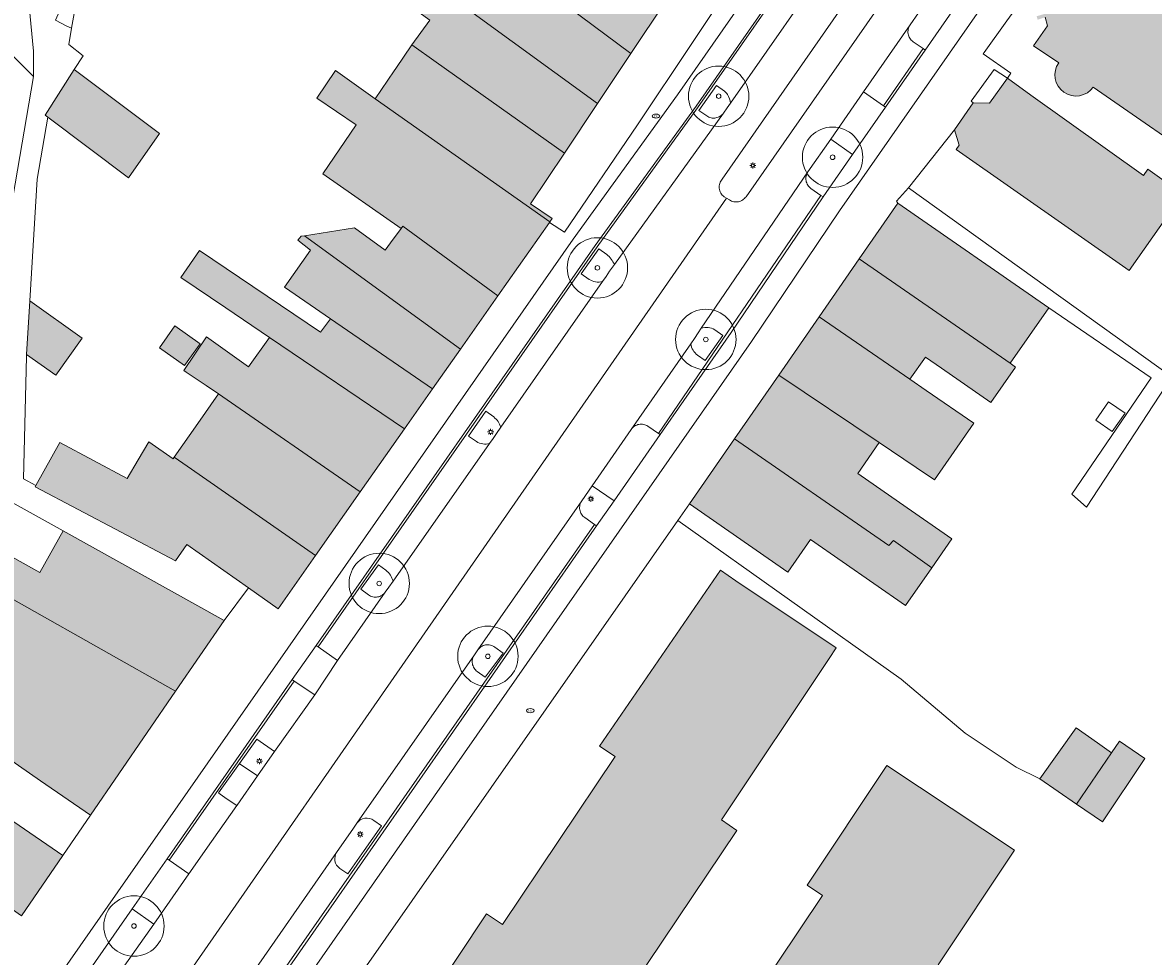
# Model space of a CAD drawing. Header units: metres. Extents: x 187482 to 189800, y 333582 to 335019.
# Tile 91 of 256: x 188172 to 188265, y 334151 to 334228. Entities that reach past the tile are written whole.
import ezdxf
from ezdxf.enums import TextEntityAlignment as Align

# ---------------------------------------------------------------- set-up
doc = ezdxf.new("R2010")
doc.units = ezdxf.units.M
doc.layers.get('0').update_dxf_attribs({"color": 252, "lineweight": 18})
for name, color, linetype, lineweight in [('B-WE-GR-BEPLANTING_CULTUUR_HEESTERS-GV', 252, 'Continuous', 18), ('B-WE-GR-BOOM-S', 252, 'Continuous', 18), ('B-WE-IE-MEUBILAIR-S', 252, 'Continuous', 18), ('B-WE-IE-TERREINAFSCHEIDING_KUNSTMATIG_HEKWERK-G', 252, 'IE-TERREINAFSCHEIDING_KUNSTMATIG-SO', 18), ('B-WE-IE-TERREINAFSCHEIDING_KUNSTMATIG_MUUR-G', 252, 'IE-TERREINAFSCHEIDING_KUNSTMATIG-SO', 18), ('B-WE-OG-BEBOUWING-GV', 252, 'Continuous', 18), ('B-WE-OG-TERREIN_ERF-GV', 252, 'Continuous', 18), ('B-WE-VH-GESLOTENVERHARDING_ASFALT-GV', 252, 'Continuous', 18), ('B-WE-VH-OPENVERHARDING_BETONELEMENT-GV', 252, 'Continuous', 18), ('B-WE-VH-OPENVERHARDING_BETONSTRAATSTEEN-GV', 252, 'Continuous', 18), ('B-WE-VH-OPENVERHARDING_STRAATBAKSTEEN-GV', 252, 'Continuous', 18)]:
    doc.layers.add(name, color=color, linetype=linetype, lineweight=lineweight)
doc.layers.add('B-WE-OG-BEBOUWING-V', color=7, linetype='Continuous', lineweight=18, true_color=0xf0f0f0)
doc.styles.add('NLCS-ISO', font='NLCS-ISO.ttf')
doc.linetypes.add('IE-TERREINAFSCHEIDING_KUNSTMATIG-SO', pattern='A,4,[82,NLCS.SHX,S=0.75,R=90,X=0,Y=0],4,-2', length=10)

# ---------------------------------------------------------------- blocks, each defined once
blk = doc.blocks.new('SIE-MEUBILAIR_PAAL_LICHTMAST-SO')
for points in [[(-0.62, 0), (-1, 0)], [(-0.71, 0.71), (-0.44, 0.44)], [(0, 1), (0, 0.62)], [(0.44, 0.44), (0.71, 0.71)], [(1, 0), (0.62, 0)], [(-0.71, -0.71), (-0.44, -0.44)], [(0, -0.62), (0, -1)], [(0.44, -0.44), (0.71, -0.71)]]:
    blk.add_lwpolyline(points)
blk.add_circle((0, 0), 0.5)
blk = doc.blocks.new('SIE-MEUBILAIR_PUT_BRANDKRAAN-SO')
blk.add_ellipse((0, 0), major_axis=(1.25, 0), ratio=0.54)
at = {"style": 'NLCS-ISO'}
blk.add_text('bk', height=0.75, dxfattribs=at).set_placement((0.03, 0), align=Align.MIDDLE_CENTER)
blk = doc.blocks.new('SGR-BOOM_GBKN-SO')
at = {"color": 0, "linetype": 'ByBlock', "lineweight": 18}
for radius in [2, 0.15]:
    blk.add_circle((0, 0), radius, dxfattribs=at)

msp = doc.modelspace()

# ---------------------------------------------------------------- hatches: boundary and pattern name
at = {"layer": 'B-WE-OG-BEBOUWING-V'}
h = msp.add_hatch(color=256, dxfattribs=at)
h.dxf.hatch_style = 1
h.paths.add_polyline_path([(188221.914, 334225.284), (188224.787, 334229.594), (188224.355, 334229.91), (188224.292, 334229.825), (188217.142, 334235.368), (188213.874, 334237.911), (188211.594, 334239.685), (188208.358, 334242.065), (188206.445, 334239.515), (188209.662, 334237.102), (188208.371, 334235.362)], flags=17)
h = msp.add_hatch(color=256, dxfattribs=at)
h.dxf.hatch_style = 1
h.paths.add_polyline_path([(188202.957, 334232.895), (188208.555, 334228.833), (188219.153, 334221.142), (188221.914, 334225.284), (188208.371, 334235.362), (188206.014, 334237.169)], flags=17)
h = msp.add_hatch(color=256, dxfattribs=at)
h.dxf.hatch_style = 1
h.paths.add_polyline_path([(188202.957, 334232.895), (188201.443, 334230.808), (188205.273, 334228.029), (188203.786, 334225.98), (188205.791, 334224.556), (188216.405, 334217.019), (188219.153, 334221.142), (188208.555, 334228.833)], flags=17)
h = msp.add_hatch(color=256, dxfattribs=at)
h.dxf.hatch_style = 1
h.paths.add_polyline_path([(188255.48, 334228.351), (188255.565, 334228.069), (188256.184, 334228.27), (188256.392, 334227.562), (188255.236, 334225.913), (188257.308, 334224.505), (188257.139, 334224.206), (188257.032, 334223.881), (188256.99, 334223.54), (188257.016, 334223.198), (188257.108, 334222.868), (188257.263, 334222.561), (188257.474, 334222.291), (188257.734, 334222.067), (188258.033, 334221.898), (188258.358, 334221.791), (188258.699, 334221.749), (188259.041, 334221.774), (188259.372, 334221.866), (188259.678, 334222.02), (188259.948, 334222.231), (188260.172, 334222.491), (188270.275, 334215.474), (188279.415, 334209.126), (188294.256, 334198.818), (188298.36, 334195.963), (188315.365, 334220.407), (188307.809, 334225.669), (188307.192, 334224.783), (188307.627, 334224.48), (188305.375, 334221.247), (188303.209, 334222.756), (188303.455, 334223.109), (188303.12, 334223.346), (188300.48, 334225.216), (188297.985, 334221.623), (188297.757, 334221.295), (188296.427, 334219.38), (188293.466, 334221.471), (188289.77, 334220.816), (188288.964, 334219.664), (188285.42, 334222.138), (188283.309, 334221.79), (188279.61, 334224.383), (188277.322, 334223.961), (188275.309, 334225.416), (188274.228, 334226.138), (188273.106, 334226.796), (188271.947, 334227.386), (188270.756, 334227.907), (188269.536, 334228.358), (188268.292, 334228.735), (188267.027, 334229.038), (188265.747, 334229.266), (188264.456, 334229.418), (188263.157, 334229.494), (188261.857, 334229.494), (188260.559, 334229.417), (188259.268, 334229.263), (188257.988, 334229.034), (188256.724, 334228.73)], flags=17)
edge = h.paths.add_edge_path(flags=16)
edge.add_arc((188291.333, 334222.511), 0.239, 90.74697, 133.94256)
edge.add_arc((188291.339, 334222.517), 0.239, 136.05744, 179.25303)
edge.add_arc((188291.339, 334222.523), 0.239, 180.74697, 223.94256)
edge.add_arc((188291.333, 334222.529), 0.239, 226.05744, 269.25303)
edge.add_arc((188291.327, 334222.529), 0.239, 270.74697, 313.94256)
edge.add_arc((188291.321, 334222.523), 0.239, 316.05744, 359.25303)
edge.add_arc((188291.321, 334222.517), 0.239, 0.74697, 43.94256)
edge.add_arc((188291.327, 334222.511), 0.239, 46.05744, 89.25303)
h = msp.add_hatch(color=256, dxfattribs=at)
h.dxf.hatch_style = 1
h.paths.add_polyline_path([(188216.405, 334217.019), (188205.791, 334224.556), (188203.786, 334225.98), (188202.45, 334224.023), (188202.324, 334223.838), (188200.746, 334221.527), (188215.193, 334211.329), (188215.381, 334211.605), (188213.607, 334212.821)], flags=17)
h = msp.add_hatch(color=256, dxfattribs=at)
h.dxf.hatch_style = 1
h.paths.add_polyline_path([(188175.837, 334223.953), (188173.437, 334220.164), (188173.652, 334220.003), (188180.328, 334214.987), (188182.891, 334218.653)], flags=17)
h = msp.add_hatch(color=256, dxfattribs=at)
h.dxf.hatch_style = 1
h.paths.add_polyline_path([(188202.89, 334210.771), (188203.045, 334210.98), (188210.899, 334205.212), (188215.162, 334211.284), (188215.193, 334211.329), (188200.746, 334221.527), (188197.451, 334223.853), (188195.91, 334221.582), (188199.171, 334219.368), (188196.421, 334215.319)], flags=17)
h = msp.add_hatch(color=256, dxfattribs=at)
h.dxf.hatch_style = 1
h.paths.add_polyline_path([(188250.221, 334221.182), (188248.692, 334218.951), (188249.071, 334217.672), (188248.82, 334217.313), (188263.14, 334207.302), (188267.583, 334213.628), (188264.695, 334215.699), (188264.324, 334215.169), (188255.004, 334221.835), (188253.063, 334223.224), (188251.588, 334221.162)], flags=17)
h = msp.add_hatch(color=256, dxfattribs=at)
h.dxf.hatch_style = 1
h.paths.add_polyline_path([(188256.504, 334204.221), (188244.004, 334212.883), (188240.801, 334208.261), (188253.295, 334199.628)], flags=17)
h = msp.add_hatch(color=256, dxfattribs=at)
h.dxf.hatch_style = 1
h.paths.add_polyline_path([(188207.795, 334200.791), (188210.899, 334205.212), (188203.045, 334210.98), (188202.89, 334210.771), (188202.018, 334209.591), (188201.573, 334208.994), (188199.039, 334210.828), (188194.891, 334210.186)], flags=17)
h = msp.add_hatch(color=256, dxfattribs=at)
h.dxf.hatch_style = 1
h.paths.add_polyline_path([(188197.049, 334203.31), (188205.492, 334197.509), (188207.795, 334200.791), (188194.891, 334210.186), (188194.614, 334210.143), (188194.345, 334209.81), (188195.384, 334208.99), (188193.256, 334205.936)], flags=17)
h = msp.add_hatch(color=256, dxfattribs=at)
h.dxf.hatch_style = 1
h.paths.add_polyline_path([(188203.165, 334194.195), (188205.492, 334197.509), (188197.049, 334203.31), (188196.21, 334202.192), (188186.204, 334208.971), (188184.678, 334206.72), (188188.392, 334204.204), (188191.998, 334201.761)], flags=17)
h = msp.add_hatch(color=256, dxfattribs=at)
h.dxf.hatch_style = 1
h.paths.add_polyline_path([(188237.485, 334203.476), (188245.003, 334198.301), (188246.29, 334200.143), (188247.623, 334199.216), (188251.698, 334196.381), (188253.746, 334199.316), (188253.295, 334199.628), (188240.801, 334208.261)], flags=17)
h = msp.add_hatch(color=256, dxfattribs=at)
h.dxf.hatch_style = 1
h.paths.add_polyline_path([(188171.908, 334200.357), (188174.318, 334198.637), (188176.51, 334201.709), (188172.174, 334204.803)], flags=17)
h = msp.add_hatch(color=256, dxfattribs=at)
h.dxf.hatch_style = 1
h.paths.add_polyline_path([(188245.003, 334198.301), (188237.485, 334203.476), (188234.143, 334198.653), (188242.454, 334193.064), (188245.515, 334191.005), (188247.028, 334189.988), (188250.289, 334194.662), (188246.34, 334197.38)], flags=17)
h = msp.add_hatch(color=256, dxfattribs=at)
h.dxf.hatch_style = 1
h.paths.add_polyline_path([(188182.899, 334200.917), (188184.978, 334199.443), (188186.259, 334201.251), (188184.18, 334202.725)], flags=17)
h = msp.add_hatch(color=256, dxfattribs=at)
h.dxf.hatch_style = 1
h.paths.add_polyline_path([(188199.515, 334188.994), (188203.165, 334194.195), (188191.998, 334201.761), (188190.267, 334199.338), (188186.784, 334201.826), (188184.901, 334199.042), (188185.113, 334198.899), (188186.751, 334197.794), (188187.776, 334197.086)], flags=17)
h = msp.add_hatch(color=256, dxfattribs=at)
h.dxf.hatch_style = 1
h.paths.add_polyline_path([(188230.476, 334193.361), (188243.247, 334184.54), (188243.651, 334184.955), (188246.813, 334182.708), (188248.475, 334185.097), (188244.137, 334188.111), (188240.676, 334190.516), (188242.454, 334193.064), (188234.143, 334198.653)], flags=17)
h = msp.add_hatch(color=256, dxfattribs=at)
h.dxf.hatch_style = 1
h.paths.add_polyline_path([(188184.125, 334191.858), (188185.554, 334190.863), (188195.811, 334183.719), (188199.515, 334188.994), (188187.776, 334197.086), (188186.066, 334194.637)], flags=17)
h = msp.add_hatch(color=256, dxfattribs=at)
h.dxf.hatch_style = 1
h.paths.add_polyline_path([(188174.665, 334193.064), (188172.681, 334189.502), (188172.624, 334189.4), (188179.717, 334185.638), (188184.236, 334183.265), (188185.153, 334184.616), (188190.254, 334181.035), (188192.714, 334179.307), (188195.811, 334183.719), (188185.554, 334190.863), (188184.125, 334191.858), (188184.022, 334191.711), (188182.024, 334193.137), (188181.143, 334191.642), (188180.23, 334190.091)], flags=17)
h = msp.add_hatch(color=256, dxfattribs=at)
h.dxf.hatch_style = 1
h.paths.add_polyline_path([(188246.813, 334182.708), (188243.651, 334184.955), (188243.247, 334184.54), (188230.476, 334193.361), (188226.75, 334187.985), (188234.884, 334182.349), (188236.764, 334185.049), (188244.636, 334179.579)], flags=17)
h = msp.add_hatch(color=256, dxfattribs=at)
h.dxf.hatch_style = 1
h.paths.add_polyline_path([(188165.747, 334182.914), (188184.233, 334172.489), (188188.253, 334178.342), (188174.925, 334185.754), (188173.001, 334182.296), (188167.199, 334185.524)], flags=17)
h = msp.add_hatch(color=256, dxfattribs=at)
h.dxf.hatch_style = 1
h.paths.add_polyline_path([(188184.233, 334172.489), (188165.747, 334182.914), (188165.546, 334182.552), (188168.589, 334180.86), (188162.644, 334172.296), (188173.065, 334165.06), (188177.186, 334162.229)], flags=17)
h = msp.add_hatch(color=256, dxfattribs=at)
h.dxf.hatch_style = 1
h.paths.add_polyline_path([(188237.551, 334135.148), (188238.814, 334134.317), (188248.61, 334148.981), (188247.321, 334149.836), (188253.663, 334159.31), (188245.786, 334164.536), (188243.078, 334166.333), (188236.484, 334156.42), (188237.775, 334155.562), (188228.418, 334141.603), (188227.128, 334142.462), (188217.636, 334128.204), (188210.27, 334133.224), (188219.567, 334147.179), (188220.854, 334146.315), (188230.684, 334160.964), (188229.396, 334161.828), (188238.303, 334175.185), (188238.897, 334176.075), (188230.579, 334181.628), (188229.313, 334182.504), (188219.309, 334167.938), (188220.62, 334167.075), (188211.291, 334153.176), (188209.973, 334154.041), (188200.186, 334139.345), (188201.431, 334138.527), (188198.277, 334133.806), (188208.032, 334127.221), (188205.036, 334122.732), (188205.169, 334122.643), (188208.648, 334120.316), (188208.681, 334120.294), (188208.815, 334120.204), (188210.621, 334122.859), (188216.78, 334123.982), (188219.445, 334122.206), (188228.003, 334116.504), (188228.671, 334117.512), (188229.354, 334118.542), (188228.95, 334120.633), (188228.216, 334121.115)], flags=17)
h = msp.add_hatch(color=256, dxfattribs=at)
h.dxf.hatch_style = 1
h.paths.add_polyline_path([(188258.767, 334169.442), (188255.754, 334165.216), (188258.774, 334163.133), (188261.671, 334167.372), (188260.512, 334168.198)], flags=17)
h = msp.add_hatch(color=256, dxfattribs=at)
h.dxf.hatch_style = 1
h.paths.add_polyline_path([(188264.438, 334166.903), (188262.333, 334168.341), (188261.671, 334167.372), (188258.774, 334163.133), (188260.928, 334161.661)], flags=17)
h = msp.add_hatch(color=256, dxfattribs=at)
h.dxf.hatch_style = 1
h.paths.add_polyline_path([(188171.493, 334153.898), (188174.908, 334158.882), (188166.768, 334164.459), (188164.606, 334165.94), (188162.532, 334162.913), (188159.636, 334164.897), (188159.924, 334165.317), (188156.657, 334167.555), (188155.165, 334165.377)], flags=17)

# ---------------------------------------------------------------- linework, layer by layer
at = {"layer": 'B-WE-GR-BEPLANTING_CULTUUR_HEESTERS-GV', "flags": 128}
for points in [[(188140.881, 334254.859), (188135.039, 334245.343), (188168.646, 334226.842), (188169.358, 334226.45), (188172.464, 334223.375), (188172.468, 334225.478), (188172.127, 334229.182), (188169.813, 334230.41), (188138.744, 334246.903), (188152.027, 334269.07), (188173.908, 334312.589)], [(188246.08, 334225.673), (188246.258, 334225.548), (188248.898, 334229.357), (188247.085, 334230.64), (188245.009, 334227.634)], [(188245.259, 334226.25), (188246.08, 334225.673)], [(188229.645, 334222.155), (188228.998, 334222.623), (188227.535, 334220.56), (188228.191, 334220.103)], [(188229.567, 334220.33), (188229.878, 334220.773), (188230.152, 334221.166)], [(188236.81, 334214.096), (188237.634, 334213.517), (188237.81, 334213.393), (188240.259, 334216.919), (188238.44, 334218.192), (188236.553, 334215.47)], [(188219.905, 334208.635), (188219.261, 334209.09), (188217.799, 334207.04), (188218.455, 334206.576)], [(188219.555, 334206.395), (188219.852, 334206.821), (188220.149, 334207.246), (188220.542, 334207.791)], [(188227.732, 334202.524), (188227.468, 334202.136), (188227.163, 334201.683), (188226.856, 334201.24)], [(188227.427, 334200.301), (188228.061, 334199.866), (188229.526, 334201.939), (188228.85, 334202.396)], [(188210.554, 334195.183), (188209.899, 334195.667), (188208.46, 334193.595), (188209.12, 334193.147)], [(188210.218, 334192.997), (188210.498, 334193.397), (188210.783, 334193.81), (188211.148, 334194.334)], [(188218.903, 334186.285), (188219.069, 334186.169), (188220.513, 334188.243), (188218.699, 334189.48), (188217.841, 334188.245)], [(188218.089, 334186.855), (188218.903, 334186.285)], [(188201.642, 334182.49), (188201.014, 334182.934), (188199.55, 334180.924), (188200.196, 334180.458)], [(188201.581, 334180.668), (188201.884, 334181.101), (188202.223, 334181.584)], [(188209.236, 334175.899), (188208.956, 334175.496)], [(188209.19, 334174.117), (188209.842, 334173.643), (188211.339, 334175.627), (188210.639, 334176.133)], [(188199.23, 334161.556), (188198.942, 334161.145), (188197.538, 334159.123)], [(188197.827, 334157.802), (188198.472, 334157.352), (188199.839, 334159.308), (188201.257, 334161.338)], [(188201.257, 334161.338), (188200.636, 334161.79)], [(188179.309, 334148.744), (188179.434, 334148.923), (188179.52, 334149.046), (188182.434, 334153.208), (188180.645, 334154.466), (188177.168, 334149.471)]]:
    msp.add_lwpolyline(points, dxfattribs=at)
at = {"layer": 'B-WE-GR-BEPLANTING_CULTUUR_HEESTERS-GV'}
for points in [[(188244.856, 334227.28, 0.09533), (188244.849, 334226.892)], [(188244.849, 334226.892, 0.097028), (188244.99, 334226.53)], [(188245.009, 334227.634, 0.097073), (188244.856, 334227.28)], [(188244.99, 334226.53, 0.096537), (188245.259, 334226.25)], [(188229.908, 334221.872, 0.095244), (188229.645, 334222.155)], [(188230.152, 334221.166, 0.083884), (188229.908, 334221.872)], [(188229.29, 334220.074, 0.095611), (188229.567, 334220.33)], [(188228.191, 334220.103, 0.100089), (188228.548, 334219.947)], [(188228.548, 334219.947, 0.097698), (188228.937, 334219.939)], [(188228.937, 334219.939, 0.093843), (188229.29, 334220.074)], [(188236.406, 334215.119, 0.094713), (188236.4, 334214.739)], [(188236.4, 334214.739, 0.097028), (188236.541, 334214.377)], [(188236.553, 334215.47, 0.093185), (188236.406, 334215.119)], [(188236.541, 334214.377, 0.098136), (188236.81, 334214.096)], [(188220.542, 334207.791, 0.130135), (188219.905, 334208.635)], [(188218.455, 334206.576, 0.216187), (188219.555, 334206.395)], [(188228.85, 334202.396, 0.23218), (188227.732, 334202.524)], [(188226.856, 334201.24, 0.199756), (188227.427, 334200.301)], [(188211.148, 334194.334, 0.141768), (188210.554, 334195.183)], [(188209.12, 334193.147, 0.221817), (188210.218, 334192.997)], [(188217.686, 334187.888, 0.097698), (188217.678, 334187.499)], [(188217.841, 334188.245, 0.097839), (188217.686, 334187.888)], [(188217.678, 334187.499, 0.098162), (188217.82, 334187.136)], [(188217.82, 334187.136, 0.101849), (188218.089, 334186.855)], [(188202.223, 334181.584, 0.176642), (188201.642, 334182.49)], [(188200.196, 334180.458, 0.097833), (188200.554, 334180.295)], [(188200.554, 334180.295, 0.10143), (188200.948, 334180.283)], [(188200.948, 334180.283, 0.101534), (188201.315, 334180.424)], [(188201.315, 334180.424, 0.090895), (188201.581, 334180.668)], [(188209.885, 334176.309, 0.09857), (188209.519, 334176.169)], [(188210.28, 334176.297, 0.101249), (188209.885, 334176.309)], [(188210.639, 334176.133, 0.100862), (188210.28, 334176.297)], [(188208.956, 334175.496, 0.095679), (188208.802, 334175.144)], [(188209.519, 334176.169, 0.04884), (188209.236, 334175.899)], [(188208.802, 334175.144, 0.098702), (188208.792, 334174.759)], [(188208.792, 334174.759, 0.095506), (188208.928, 334174.399)], [(188208.928, 334174.399, 0.099266), (188209.19, 334174.117)], [(188199.884, 334161.967, 0.200081), (188199.23, 334161.556)], [(188200.636, 334161.79, 0.200934), (188199.884, 334161.967)], [(188197.538, 334159.123, 0.155286), (188197.414, 334158.448)], [(188197.414, 334158.448, 0.199359), (188197.827, 334157.802)]]:
    msp.add_lwpolyline(points, format="xyb", dxfattribs=at)
at = {"layer": 'B-WE-GR-BEPLANTING_CULTUUR_HEESTERS-GV', "flags": 128}
for points in [[(188189.524, 334166.497), (188189.589, 334166.453), (188191.017, 334165.48), (188192.417, 334167.488), (188190.967, 334168.525)], [(188191.017, 334165.48), (188189.589, 334166.453), (188189.524, 334166.497), (188187.787, 334164.056), (188187.93, 334163.957), (188188.506, 334163.555), (188189.29, 334163.007), (188189.321, 334163.052)]]:
    msp.add_lwpolyline(points, close=True, dxfattribs=at)
at = {"layer": 'B-WE-IE-TERREINAFSCHEIDING_KUNSTMATIG_HEKWERK-G', "ltscale": 0.2, "flags": 128}
for points in [[(188172.464, 334223.375), (188169.358, 334226.45), (188168.646, 334226.842), (188135.039, 334245.343), (188140.881, 334254.859)], [(188225.783, 334186.601), (188244.284, 334173.485), (188249.555, 334169.019), (188253.783, 334166.2), (188255.754, 334165.216)]]:
    msp.add_lwpolyline(points, dxfattribs=at)
at = {"layer": 'B-WE-IE-TERREINAFSCHEIDING_KUNSTMATIG_MUUR-G', "ltscale": 0.2, "flags": 128}
for points in [[(188177.646, 334233.283), (188176.029, 334229.664), (188175.628, 334227.36)], [(188175.628, 334227.36), (188175.393, 334226.009)]]:
    msp.add_lwpolyline(points, dxfattribs=at)
at = {"layer": 'B-WE-OG-BEBOUWING-GV', "flags": 128}
for points in [[(188221.914, 334225.284), (188224.787, 334229.594), (188224.355, 334229.91), (188224.292, 334229.825), (188217.142, 334235.368), (188213.874, 334237.911), (188211.594, 334239.685), (188208.358, 334242.065), (188206.445, 334239.515), (188209.662, 334237.102), (188208.371, 334235.362)], [(188202.957, 334232.895), (188208.555, 334228.833), (188219.153, 334221.142), (188221.914, 334225.284), (188208.371, 334235.362), (188206.014, 334237.169)], [(188202.957, 334232.895), (188201.443, 334230.808), (188205.273, 334228.029), (188203.786, 334225.98), (188205.791, 334224.556), (188216.405, 334217.019), (188219.153, 334221.142), (188208.555, 334228.833)], [(188216.405, 334217.019), (188205.791, 334224.556), (188203.786, 334225.98), (188202.45, 334224.023), (188202.324, 334223.838), (188200.746, 334221.527), (188215.193, 334211.329), (188215.381, 334211.605), (188213.607, 334212.821)], [(188175.837, 334223.953), (188173.437, 334220.164), (188173.652, 334220.003), (188180.328, 334214.987), (188182.891, 334218.653)], [(188202.89, 334210.771), (188203.045, 334210.98), (188210.899, 334205.212), (188215.162, 334211.284), (188215.193, 334211.329), (188200.746, 334221.527), (188197.451, 334223.853), (188195.91, 334221.582), (188199.171, 334219.368), (188196.421, 334215.319)], [(188250.221, 334221.182), (188248.692, 334218.951), (188249.071, 334217.672), (188248.82, 334217.313), (188263.14, 334207.302), (188267.583, 334213.628), (188264.695, 334215.699), (188264.324, 334215.169), (188255.004, 334221.835), (188253.063, 334223.224), (188251.588, 334221.162)], [(188256.504, 334204.221), (188244.004, 334212.883), (188240.801, 334208.261), (188253.295, 334199.628)], [(188207.795, 334200.791), (188210.899, 334205.212), (188203.045, 334210.98), (188202.89, 334210.771), (188202.018, 334209.591), (188201.573, 334208.994), (188199.039, 334210.828), (188194.891, 334210.186)], [(188197.049, 334203.31), (188205.492, 334197.509), (188207.795, 334200.791), (188194.891, 334210.186), (188194.614, 334210.143), (188194.345, 334209.81), (188195.384, 334208.99), (188193.256, 334205.936)], [(188203.165, 334194.195), (188205.492, 334197.509), (188197.049, 334203.31), (188196.21, 334202.192), (188186.204, 334208.971), (188184.678, 334206.72), (188188.392, 334204.204), (188191.998, 334201.761)], [(188237.485, 334203.476), (188245.003, 334198.301), (188246.29, 334200.143), (188247.623, 334199.216), (188251.698, 334196.381), (188253.746, 334199.316), (188253.295, 334199.628), (188240.801, 334208.261)], [(188171.908, 334200.357), (188174.318, 334198.637), (188176.51, 334201.709), (188172.174, 334204.803)], [(188245.003, 334198.301), (188237.485, 334203.476), (188234.143, 334198.653), (188242.454, 334193.064), (188245.515, 334191.005), (188247.028, 334189.988), (188250.289, 334194.662), (188246.34, 334197.38)], [(188182.899, 334200.917), (188184.978, 334199.443), (188186.259, 334201.251), (188184.18, 334202.725)], [(188199.515, 334188.994), (188203.165, 334194.195), (188191.998, 334201.761), (188190.267, 334199.338), (188186.784, 334201.826), (188184.901, 334199.042), (188185.113, 334198.899), (188186.751, 334197.794), (188187.776, 334197.086)], [(188230.476, 334193.361), (188243.247, 334184.54), (188243.651, 334184.955), (188246.813, 334182.708), (188248.475, 334185.097), (188244.137, 334188.111), (188240.676, 334190.516), (188242.454, 334193.064), (188234.143, 334198.653)], [(188184.125, 334191.858), (188185.554, 334190.863), (188195.811, 334183.719), (188199.515, 334188.994), (188187.776, 334197.086), (188186.066, 334194.637)], [(188174.665, 334193.064), (188172.681, 334189.502), (188172.624, 334189.4), (188179.717, 334185.638), (188184.236, 334183.265), (188185.153, 334184.616), (188190.254, 334181.035), (188192.714, 334179.307), (188195.811, 334183.719), (188185.554, 334190.863), (188184.125, 334191.858), (188184.022, 334191.711), (188182.024, 334193.137), (188181.143, 334191.642), (188180.23, 334190.091)], [(188246.813, 334182.708), (188243.651, 334184.955), (188243.247, 334184.54), (188230.476, 334193.361), (188226.75, 334187.985), (188234.884, 334182.349), (188236.764, 334185.049), (188244.636, 334179.579)], [(188165.747, 334182.914), (188184.233, 334172.489), (188188.253, 334178.342), (188174.925, 334185.754), (188173.001, 334182.296), (188167.199, 334185.524)], [(188184.233, 334172.489), (188165.747, 334182.914), (188165.546, 334182.552), (188168.589, 334180.86), (188162.644, 334172.296), (188173.065, 334165.06), (188177.186, 334162.229)], [(188258.767, 334169.442), (188255.754, 334165.216), (188258.774, 334163.133), (188261.671, 334167.372), (188260.512, 334168.198)], [(188264.438, 334166.903), (188262.333, 334168.341), (188261.671, 334167.372), (188258.774, 334163.133), (188260.928, 334161.661)], [(188171.493, 334153.898), (188174.908, 334158.882), (188166.768, 334164.459), (188164.606, 334165.94), (188162.532, 334162.913), (188159.636, 334164.897), (188159.924, 334165.317), (188156.657, 334167.555), (188155.165, 334165.377)]]:
    msp.add_lwpolyline(points, close=True, dxfattribs=at)
for points in [[(188256.184, 334228.27), (188256.392, 334227.562), (188255.236, 334225.913), (188257.308, 334224.505), (188257.139, 334224.206), (188257.032, 334223.881), (188256.99, 334223.54), (188257.016, 334223.198), (188257.108, 334222.868), (188257.263, 334222.561), (188257.474, 334222.291), (188257.734, 334222.067), (188258.033, 334221.898), (188258.358, 334221.791), (188258.699, 334221.749), (188259.041, 334221.774), (188259.372, 334221.866), (188259.678, 334222.02), (188259.948, 334222.231), (188260.172, 334222.491), (188270.275, 334215.474)], [(188220.854, 334146.315), (188230.684, 334160.964), (188229.396, 334161.828), (188238.303, 334175.185), (188238.897, 334176.075), (188230.579, 334181.628), (188229.313, 334182.504), (188219.309, 334167.938), (188220.62, 334167.075), (188211.291, 334153.176), (188209.973, 334154.041), (188200.186, 334139.345)], [(188247.321, 334149.836), (188253.663, 334159.31), (188245.786, 334164.536), (188243.078, 334166.333), (188236.484, 334156.42), (188237.775, 334155.562), (188228.418, 334141.603)]]:
    msp.add_lwpolyline(points, dxfattribs=at)
at = {"layer": 'B-WE-OG-TERREIN_ERF-GV', "flags": 128}
for points in [[(188221.914, 334225.284), (188219.153, 334221.142), (188216.405, 334217.019), (188213.607, 334212.821), (188215.381, 334211.605), (188215.193, 334211.329), (188215.162, 334211.284), (188216.402, 334210.476), (188222.447, 334219.364), (188231.44, 334232.868), (188235.074, 334238.029), (188230.935, 334241.302), (188226.829, 334235.738), (188226.797, 334235.694), (188227.28, 334235.3), (188225.718, 334233.226), (188226.44, 334232.698), (188224.355, 334229.91), (188224.787, 334229.594)], [(188253.063, 334223.224), (188251.966, 334223.947), (188250.07, 334221.327), (188250.221, 334221.182), (188251.588, 334221.162)], [(188244.004, 334212.883), (188256.504, 334204.221), (188264.958, 334198.436), (188258.4, 334188.802), (188259.619, 334187.707), (188266.668, 334198.508), (188244.877, 334214.157), (188243.879, 334213.048)], [(188182.899, 334200.917), (188184.18, 334202.725), (188186.259, 334201.251), (188184.978, 334199.443)], [(188261.735, 334193.973), (188262.8, 334195.497), (188261.439, 334196.448), (188260.374, 334194.923)], [(188261.439, 334196.448), (188262.8, 334195.497), (188261.735, 334193.973), (188260.374, 334194.923)], [(188262.333, 334168.341), (188264.438, 334166.903), (188260.928, 334161.661), (188258.774, 334163.133), (188255.754, 334165.216), (188258.767, 334169.442), (188260.512, 334168.198), (188261.671, 334167.372)]]:
    msp.add_lwpolyline(points, close=True, dxfattribs=at)
for points in [[(188176.029, 334229.664), (188175.628, 334227.36), (188175.393, 334226.009), (188176.578, 334225.084), (188175.837, 334223.953), (188182.891, 334218.653), (188180.328, 334214.987), (188173.652, 334220.003), (188172.778, 334214.877), (188172.174, 334204.803), (188176.51, 334201.709), (188174.318, 334198.637), (188171.908, 334200.357), (188171.897, 334200.179), (188171.654, 334190.061), (188172.681, 334189.502), (188174.665, 334193.064), (188180.23, 334190.091), (188181.143, 334191.642), (188182.024, 334193.137), (188184.022, 334191.711), (188184.125, 334191.858), (188186.066, 334194.637), (188187.776, 334197.086), (188186.751, 334197.794), (188185.113, 334198.899), (188184.901, 334199.042), (188186.784, 334201.826), (188190.267, 334199.338), (188191.998, 334201.761), (188188.392, 334204.204), (188184.678, 334206.72), (188186.204, 334208.971), (188196.21, 334202.192), (188197.049, 334203.31), (188193.256, 334205.936), (188195.384, 334208.99), (188194.345, 334209.81), (188194.614, 334210.143), (188194.891, 334210.186), (188199.039, 334210.828), (188201.573, 334208.994), (188202.018, 334209.591), (188202.89, 334210.771), (188196.421, 334215.319), (188199.171, 334219.368), (188195.91, 334221.582), (188197.451, 334223.853), (188200.746, 334221.527), (188202.324, 334223.838), (188202.45, 334224.023), (188203.786, 334225.98), (188205.273, 334228.029)], [(188172.127, 334229.182), (188172.468, 334225.478), (188172.464, 334223.375), (188170.764, 334213.35)], [(188169.97, 334188.507), (188174.925, 334185.754), (188188.253, 334178.342), (188190.254, 334181.035), (188185.153, 334184.616), (188184.236, 334183.265), (188179.717, 334185.638), (188172.624, 334189.4), (188172.681, 334189.502), (188171.654, 334190.061), (188171.897, 334200.179), (188171.908, 334200.357), (188172.174, 334204.803), (188172.778, 334214.877), (188173.652, 334220.003), (188173.437, 334220.164), (188175.837, 334223.953), (188176.578, 334225.084), (188175.393, 334226.009), (188175.628, 334227.36), (188175.227, 334227.536), (188174.304, 334228.026)], [(188253.021, 334227.963), (188251.141, 334225.359), (188251.051, 334225.235), (188253.358, 334223.637), (188253.063, 334223.224), (188255.004, 334221.835), (188264.324, 334215.169), (188264.695, 334215.699), (188267.583, 334213.628), (188263.14, 334207.302), (188248.82, 334217.313), (188249.071, 334217.672), (188248.692, 334218.951), (188244.877, 334214.157), (188266.668, 334198.508), (188259.619, 334187.707), (188258.4, 334188.802), (188264.958, 334198.436), (188256.504, 334204.221), (188253.295, 334199.628), (188253.746, 334199.316), (188251.698, 334196.381), (188247.623, 334199.216), (188246.29, 334200.143), (188245.003, 334198.301), (188246.34, 334197.38), (188250.289, 334194.662), (188247.028, 334189.988), (188245.515, 334191.005), (188242.454, 334193.064), (188240.676, 334190.516), (188244.137, 334188.111), (188248.475, 334185.097), (188246.813, 334182.708), (188244.636, 334179.579), (188236.764, 334185.049), (188234.884, 334182.349), (188226.75, 334187.985), (188225.783, 334186.601), (188197.264, 334145.797)], [(188270.275, 334215.474), (188260.172, 334222.491), (188259.948, 334222.231), (188259.678, 334222.02), (188259.372, 334221.866), (188259.041, 334221.774), (188258.699, 334221.749), (188258.358, 334221.791), (188258.033, 334221.898), (188257.734, 334222.067), (188257.474, 334222.291), (188257.263, 334222.561), (188257.108, 334222.868), (188257.016, 334223.198), (188256.99, 334223.54), (188257.032, 334223.881), (188257.139, 334224.206), (188257.308, 334224.505), (188255.236, 334225.913), (188256.392, 334227.562), (188256.184, 334228.27)], [(188170.764, 334213.35), (188172.464, 334223.375), (188169.358, 334226.45)], [(188167.199, 334185.524), (188173.001, 334182.296), (188174.925, 334185.754), (188169.97, 334188.507)], [(188200.186, 334139.345), (188209.973, 334154.041), (188211.291, 334153.176), (188220.62, 334167.075), (188219.309, 334167.938), (188229.313, 334182.504), (188230.579, 334181.628), (188238.897, 334176.075), (188238.303, 334175.185), (188229.396, 334161.828), (188230.684, 334160.964), (188220.854, 334146.315)], [(188166.768, 334164.459), (188174.908, 334158.882), (188177.186, 334162.229), (188173.065, 334165.06), (188162.644, 334172.296)], [(188228.418, 334141.603), (188237.775, 334155.562), (188236.484, 334156.42), (188243.078, 334166.333), (188245.786, 334164.536), (188253.663, 334159.31), (188247.321, 334149.836)]]:
    msp.add_lwpolyline(points, dxfattribs=at)
at = {"layer": 'B-WE-VH-GESLOTENVERHARDING_ASFALT-GV', "flags": 128}
for points in [[(188229.456, 334214.881), (188260.007, 334258.743)], [(188217.841, 334188.245), (188218.699, 334189.48), (188221.936, 334194.159), (188226.856, 334201.24), (188227.163, 334201.683), (188227.468, 334202.136), (188227.732, 334202.524), (188236.553, 334215.47), (188238.44, 334218.192), (188241.144, 334222.094), (188245.009, 334227.634), (188247.085, 334230.64), (188247.796, 334231.662), (188257.78, 334245.95), (188258.086, 334246.387), (188258.482, 334246.95), (188263.409, 334253.98), (188264.28, 334255.259), (188265.017, 334256.342), (188262.509, 334258.187), (188262.025, 334257.309), (188231.433, 334213.417)], [(188239.17, 334234.1), (188230.152, 334221.166), (188229.878, 334220.773), (188229.567, 334220.33), (188220.542, 334207.791), (188220.149, 334207.246), (188219.852, 334206.821), (188219.555, 334206.395), (188211.148, 334194.334), (188210.783, 334193.81), (188210.498, 334193.397), (188210.218, 334192.997), (188202.223, 334181.584), (188201.884, 334181.101), (188201.581, 334180.668), (188197.643, 334175.017), (188195.756, 334172.169), (188192.417, 334167.488)], [(188153.193, 334119.909), (188151.315, 334116.929), (188160.025, 334112.733), (188229.83, 334213.289), (188229.62, 334213.417)], [(188230.067, 334213.144), (188229.83, 334213.289), (188160.025, 334112.733), (188167.746, 334109.014), (188175.157, 334122.066)], [(188176.713, 334129.249), (188178.875, 334132.393), (188189.798, 334147.978), (188197.538, 334159.123), (188198.942, 334161.145), (188199.23, 334161.556), (188208.956, 334175.496), (188209.236, 334175.899), (188217.841, 334188.245)], [(188192.417, 334167.488), (188191.017, 334165.48), (188189.321, 334163.052), (188189.29, 334163.007), (188187.21, 334160.029), (188185.337, 334157.354), (188182.434, 334153.208), (188179.52, 334149.046), (188179.434, 334148.923), (188179.309, 334148.744), (188173.739, 334140.753), (188173.509, 334140.424), (188171.528, 334137.578), (188169.275, 334134.371), (188162.825, 334125.059), (188162.143, 334124.074)]]:
    msp.add_lwpolyline(points, dxfattribs=at)
at = {"layer": 'B-WE-VH-GESLOTENVERHARDING_ASFALT-GV'}
for points in [[(188229.255, 334214.522, -0.103401), (188229.456, 334214.881)], [(188229.215, 334214.113, -0.107745), (188229.255, 334214.522)], [(188229.344, 334213.722, -0.104459), (188229.215, 334214.113)], [(188229.62, 334213.417, -0.104988), (188229.344, 334213.722)], [(188230.422, 334212.998, -0.096783), (188230.067, 334213.144)], [(188230.806, 334212.999, -0.096354), (188230.422, 334212.998)], [(188231.161, 334213.146, -0.099097), (188230.806, 334212.999)], [(188231.433, 334213.417, -0.097609), (188231.161, 334213.146)]]:
    msp.add_lwpolyline(points, format="xyb", dxfattribs=at)
at = {"layer": 'B-WE-VH-OPENVERHARDING_BETONELEMENT-GV', "flags": 128}
for points in [[(188236.792, 334234.535), (188227.298, 334220.899), (188218.957, 334209.373), (188195.858, 334176.268), (188196.024, 334176.152), (188219.108, 334209.261), (188227.432, 334220.786), (188236.933, 334234.438)], [(188246.08, 334225.673), (188242.805, 334220.942), (188242.974, 334220.825), (188246.258, 334225.548)], [(188193.885, 334173.441), (188185.438, 334161.336), (188183.538, 334158.613), (188183.706, 334158.496), (188194.055, 334173.325)]]:
    msp.add_lwpolyline(points, close=True, dxfattribs=at)
at = {"layer": 'B-WE-VH-OPENVERHARDING_BETONSTRAATSTEEN-GV', "flags": 128}
for points in [[(188175.628, 334227.36), (188176.029, 334229.664), (188177.646, 334233.283), (188179.192, 334236.742), (188181.466, 334241.83), (188183.714, 334246.859), (188183.783, 334247.016), (188185.908, 334251.862), (188186.024, 334251.991), (188190.047, 334256.467), (188193.993, 334260.856), (188194.149, 334260.737), (188198.273, 334265.296), (188199.87, 334267.302), (188206.149, 334274.096), (188206.043, 334274.193), (188213.103, 334281.993), (188213.156, 334282.051), (188213.27, 334281.966), (188219.107, 334289.269), (188222.23, 334293.164), (188228.081, 334300.497), (188228.007, 334300.57), (188239.053, 334315.79)], [(188167.489, 334135.606), (188169.721, 334138.799), (188172.293, 334142.485), (188177.168, 334149.471), (188180.645, 334154.466), (188183.538, 334158.613), (188185.438, 334161.336), (188193.885, 334173.441), (188195.858, 334176.268), (188218.957, 334209.373), (188227.298, 334220.899), (188236.792, 334234.535), (188238.353, 334236.778), (188239.065, 334237.801), (188242.565, 334242.824), (188252.13, 334256.55), (188256.425, 334262.713), (188254.936, 334263.731), (188225.764, 334221.841), (188217.127, 334209.888), (188154.978, 334120.817)], [(188176.121, 334121.469), (188231.876, 334201.433), (188239.173, 334212.237), (188268.318, 334254.076), (188266.872, 334255.121), (188266.087, 334253.997), (188264.625, 334251.903), (188260.857, 334246.506), (188259.311, 334244.292), (188259.166, 334244.397), (188249.457, 334230.491), (188249.612, 334230.382), (188248.898, 334229.357), (188246.258, 334225.548), (188242.974, 334220.825), (188240.259, 334216.919), (188237.81, 334213.393)], [(188184.032, 334249.954), (188174.304, 334228.026), (188175.227, 334227.536), (188175.628, 334227.36)], [(188237.797, 334233.854), (188236.933, 334234.438), (188227.432, 334220.786), (188219.108, 334209.261), (188196.024, 334176.152), (188197.643, 334175.017), (188201.581, 334180.668)], [(188230.152, 334221.166), (188239.17, 334234.1)], [(188245.009, 334227.634), (188241.144, 334222.094)], [(188241.144, 334222.094), (188242.805, 334220.942), (188246.08, 334225.673), (188245.259, 334226.25)], [(188228.191, 334220.103), (188227.535, 334220.56), (188228.998, 334222.623), (188229.645, 334222.155)], [(188220.542, 334207.791), (188229.567, 334220.33)], [(188236.553, 334215.47), (188227.732, 334202.524)], [(188223.321, 334194.414), (188224.183, 334193.826), (188237.634, 334213.517), (188236.81, 334214.096)], [(188237.81, 334213.393), (188230.21, 334202.177), (188224.329, 334193.726), (188220.513, 334188.243), (188219.069, 334186.169), (188192.157, 334147.547), (188180.664, 334131.139), (188178.508, 334128.014), (188175.94, 334124.347)], [(188218.455, 334206.576), (188217.799, 334207.04), (188219.261, 334209.09), (188219.905, 334208.635)], [(188211.148, 334194.334), (188219.555, 334206.395)], [(188228.85, 334202.396), (188229.526, 334201.939), (188228.061, 334199.866), (188227.427, 334200.301)], [(188226.856, 334201.24), (188221.936, 334194.159)], [(188209.12, 334193.147), (188208.46, 334193.595), (188209.899, 334195.667), (188210.554, 334195.183)], [(188202.223, 334181.584), (188210.218, 334192.997)], [(188217.841, 334188.245), (188209.236, 334175.899)], [(188218.903, 334186.285), (188218.089, 334186.855)], [(188191.191, 334148.223), (188191.985, 334147.667), (188218.903, 334186.285)], [(188200.196, 334180.458), (188199.55, 334180.924), (188201.014, 334182.934), (188201.642, 334182.49)], [(188208.956, 334175.496), (188199.23, 334161.556)], [(188210.639, 334176.133), (188211.339, 334175.627), (188209.842, 334173.643), (188209.19, 334174.117)], [(188200.636, 334161.79), (188201.257, 334161.338), (188199.839, 334159.308), (188198.472, 334157.352), (188197.827, 334157.802)], [(188197.538, 334159.123), (188189.798, 334147.978)]]:
    msp.add_lwpolyline(points, dxfattribs=at)
at = {"layer": 'B-WE-VH-OPENVERHARDING_BETONSTRAATSTEEN-GV'}
for points in [[(188244.849, 334226.892, -0.09533), (188244.856, 334227.28)], [(188244.99, 334226.53, -0.097028), (188244.849, 334226.892)], [(188244.856, 334227.28, -0.097073), (188245.009, 334227.634)], [(188245.259, 334226.25, -0.096537), (188244.99, 334226.53)], [(188229.645, 334222.155, -0.095244), (188229.908, 334221.872)], [(188229.908, 334221.872, -0.083884), (188230.152, 334221.166)], [(188229.567, 334220.33, -0.095611), (188229.29, 334220.074)], [(188228.548, 334219.947, -0.100089), (188228.191, 334220.103)], [(188228.937, 334219.939, -0.097698), (188228.548, 334219.947)], [(188229.29, 334220.074, -0.093843), (188228.937, 334219.939)], [(188236.4, 334214.739, -0.094713), (188236.406, 334215.119)], [(188236.541, 334214.377, -0.097028), (188236.4, 334214.739)], [(188236.406, 334215.119, -0.093185), (188236.553, 334215.47)], [(188236.81, 334214.096, -0.098136), (188236.541, 334214.377)], [(188219.905, 334208.635, -0.130135), (188220.542, 334207.791)], [(188219.555, 334206.395, -0.216187), (188218.455, 334206.576)], [(188227.732, 334202.524, -0.23218), (188228.85, 334202.396)], [(188227.427, 334200.301, -0.199756), (188226.856, 334201.24)], [(188210.554, 334195.183, -0.141768), (188211.148, 334194.334)], [(188221.936, 334194.159, -0.094926), (188222.215, 334194.428)], [(188222.215, 334194.428, -0.097315), (188222.575, 334194.571)], [(188222.575, 334194.571, -0.100209), (188222.964, 334194.566)], [(188222.964, 334194.566, -0.10051), (188223.321, 334194.414)], [(188210.218, 334192.997, -0.221817), (188209.12, 334193.147)], [(188217.678, 334187.499, -0.097698), (188217.686, 334187.888)], [(188217.686, 334187.888, -0.097839), (188217.841, 334188.245)], [(188217.82, 334187.136, -0.098162), (188217.678, 334187.499)], [(188218.089, 334186.855, -0.101849), (188217.82, 334187.136)], [(188201.642, 334182.49, -0.176642), (188202.223, 334181.584)], [(188200.554, 334180.295, -0.097833), (188200.196, 334180.458)], [(188200.948, 334180.283, -0.10143), (188200.554, 334180.295)], [(188201.315, 334180.424, -0.101534), (188200.948, 334180.283)], [(188201.581, 334180.668, -0.090895), (188201.315, 334180.424)], [(188209.519, 334176.169, -0.09857), (188209.885, 334176.309)], [(188209.885, 334176.309, -0.101249), (188210.28, 334176.297)], [(188210.28, 334176.297, -0.100862), (188210.639, 334176.133)], [(188208.802, 334175.144, -0.095679), (188208.956, 334175.496)], [(188209.236, 334175.899, -0.04884), (188209.519, 334176.169)], [(188208.792, 334174.759, -0.098702), (188208.802, 334175.144)], [(188208.928, 334174.399, -0.095506), (188208.792, 334174.759)], [(188209.19, 334174.117, -0.099266), (188208.928, 334174.399)], [(188199.23, 334161.556, -0.200081), (188199.884, 334161.967)], [(188199.884, 334161.967, -0.200934), (188200.636, 334161.79)], [(188197.414, 334158.448, -0.155286), (188197.538, 334159.123)], [(188197.827, 334157.802, -0.199359), (188197.414, 334158.448)]]:
    msp.add_lwpolyline(points, format="xyb", dxfattribs=at)
at = {"layer": 'B-WE-VH-OPENVERHARDING_BETONSTRAATSTEEN-GV', "flags": 128}
for points in [[(188219.069, 334186.169), (188218.903, 334186.285), (188191.985, 334147.667), (188192.157, 334147.547)], [(188183.706, 334158.496), (188185.337, 334157.354), (188187.21, 334160.029), (188189.29, 334163.007), (188188.506, 334163.555), (188187.93, 334163.957), (188187.787, 334164.056), (188189.524, 334166.497), (188190.967, 334168.525), (188192.417, 334167.488), (188195.756, 334172.169), (188194.055, 334173.325)]]:
    msp.add_lwpolyline(points, close=True, dxfattribs=at)
at = {"layer": 'B-WE-VH-OPENVERHARDING_STRAATBAKSTEEN-GV', "flags": 128}
for points in [[(188154.978, 334120.817), (188217.127, 334209.888), (188225.764, 334221.841), (188254.936, 334263.731)], [(188231.433, 334213.417), (188262.025, 334257.309), (188262.509, 334258.187), (188262.837, 334258.783), (188263.398, 334260.37)], [(188260.548, 334259.397), (188260.476, 334259.319), (188260.405, 334259.24), (188260.336, 334259.16), (188260.267, 334259.079), (188260.2, 334258.996), (188260.135, 334258.913), (188260.07, 334258.828), (188260.007, 334258.743), (188229.456, 334214.881)], [(188237.485, 334203.476), (188240.801, 334208.261), (188244.004, 334212.883), (188243.879, 334213.048), (188244.877, 334214.157), (188248.692, 334218.951), (188250.221, 334221.182), (188250.07, 334221.327), (188251.966, 334223.947), (188253.063, 334223.224), (188253.358, 334223.637), (188251.051, 334225.235), (188251.141, 334225.359), (188253.021, 334227.963), (188259.196, 334236.513), (188262.382, 334240.926), (188270.527, 334252.55), (188268.318, 334254.076), (188239.173, 334212.237), (188231.876, 334201.433), (188176.121, 334121.469)], [(188231.44, 334232.868), (188222.447, 334219.364), (188216.402, 334210.476), (188215.162, 334211.284), (188210.899, 334205.212), (188207.795, 334200.791), (188205.492, 334197.509), (188203.165, 334194.195), (188199.515, 334188.994), (188195.811, 334183.719), (188192.714, 334179.307), (188190.254, 334181.035), (188188.253, 334178.342), (188184.233, 334172.489), (188177.186, 334162.229), (188174.908, 334158.882), (188171.493, 334153.898)], [(188229.62, 334213.417), (188229.83, 334213.289), (188230.067, 334213.144)], [(188181.029, 334122.451), (188188.239, 334132.741), (188189.486, 334134.681), (188197.264, 334145.797), (188225.783, 334186.601), (188226.75, 334187.985), (188230.476, 334193.361), (188234.143, 334198.653), (188237.485, 334203.476)], [(188221.936, 334194.159), (188218.699, 334189.48), (188220.513, 334188.243), (188224.329, 334193.726), (188224.183, 334193.826), (188223.321, 334194.414)]]:
    msp.add_lwpolyline(points, dxfattribs=at)
for points in [[(188240.259, 334216.919), (188242.974, 334220.825), (188242.805, 334220.942), (188241.144, 334222.094), (188238.44, 334218.192)], [(188237.634, 334213.517), (188224.183, 334193.826), (188224.329, 334193.726), (188230.21, 334202.177), (188237.81, 334213.393)], [(188196.024, 334176.152), (188195.858, 334176.268), (188193.885, 334173.441), (188194.055, 334173.325), (188195.756, 334172.169), (188197.643, 334175.017)], [(188185.337, 334157.354), (188183.706, 334158.496), (188183.538, 334158.613), (188180.645, 334154.466), (188182.434, 334153.208)]]:
    msp.add_lwpolyline(points, close=True, dxfattribs=at)
at = {"layer": 'B-WE-VH-OPENVERHARDING_STRAATBAKSTEEN-GV'}
for points in [[(188229.456, 334214.881, 0.103401), (188229.255, 334214.522)], [(188229.255, 334214.522, 0.107745), (188229.215, 334214.113)], [(188229.215, 334214.113, 0.104459), (188229.344, 334213.722)], [(188229.344, 334213.722, 0.104988), (188229.62, 334213.417)], [(188230.067, 334213.144, 0.096783), (188230.422, 334212.998)], [(188230.422, 334212.998, 0.096354), (188230.806, 334212.999)], [(188230.806, 334212.999, 0.099097), (188231.161, 334213.146)], [(188231.161, 334213.146, 0.097609), (188231.433, 334213.417)], [(188222.215, 334194.428, 0.094926), (188221.936, 334194.159)], [(188222.575, 334194.571, 0.097315), (188222.215, 334194.428)], [(188222.964, 334194.566, 0.100209), (188222.575, 334194.571)], [(188223.321, 334194.414, 0.10051), (188222.964, 334194.566)]]:
    msp.add_lwpolyline(points, format="xyb", dxfattribs=at)

# ---------------------------------------------------------------- block references
at = {"layer": 'B-WE-GR-BOOM-S', "xscale": 1.25, "yscale": 1.25, "zscale": 1.25}
for p in [(188229.169, 334221.734), (188238.597, 334216.683), (188219.137, 334207.524), (188228.106, 334201.599), (188201.082, 334181.404), (188210.074, 334175.371), (188180.785, 334153.042)]:
    msp.add_blockref('SGR-BOOM_GBKN-SO', p, dxfattribs=at)
at = {"layer": 'B-WE-IE-MEUBILAIR-S', "xscale": 0.25, "yscale": 0.25, "zscale": 0.25}
for name, p in [('SIE-MEUBILAIR_PUT_BRANDKRAAN-SO', (188223.979, 334220.088)), ('SIE-MEUBILAIR_PAAL_LICHTMAST-SO', (188232, 334216)), ('SIE-MEUBILAIR_PAAL_LICHTMAST-SO', (188210.304, 334193.941)), ('SIE-MEUBILAIR_PAAL_LICHTMAST-SO', (188218.599, 334188.408)), ('SIE-MEUBILAIR_PUT_BRANDKRAAN-SO', (188213.578, 334170.872)), ('SIE-MEUBILAIR_PAAL_LICHTMAST-SO', (188191.164, 334166.692)), ('SIE-MEUBILAIR_PAAL_LICHTMAST-SO', (188199.508, 334160.635))]:
    msp.add_blockref(name, p, dxfattribs=at)

doc.saveas('drawing.dxf')
